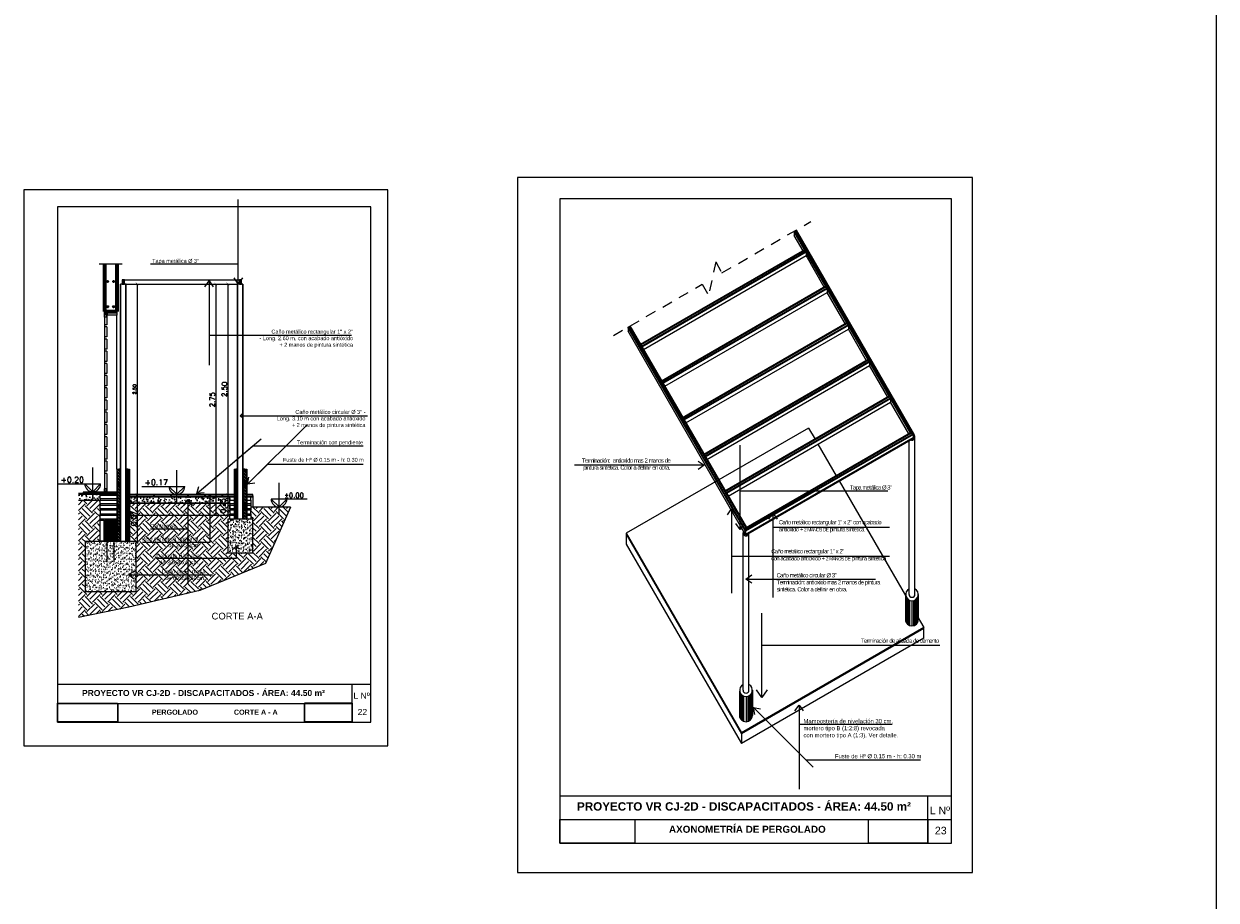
# Model space of a CAD drawing. Header units: millimetres. Extents: x 201 to 840, y 135 to 685.
# Tile 134 of 219: x 441 to 455, y 189 to 199. Entities that reach past the tile are written whole.
import ezdxf

# ---------------------------------------------------------------- set-up
doc = ezdxf.new("R2010")
doc.units = ezdxf.units.MM
doc.linetypes.add('HIDDEN2', pattern=[0.1875, 0.125, -0.0625])
for name, color, linetype, lineweight in [('001', 1, 'Continuous', 5), ('20 01', 1, 'Continuous', 18), ('20 02', 3, 'Continuous', 25), ('20 03', 4, 'Continuous', 35), ('20 Fe', 104, 'Continuous', 35), ('20 MAMPOSTE', 5, 'Continuous', 70), ('LLAMADAS TEXTO', 2, 'Continuous', 13)]:
    doc.layers.add(name, color=color, linetype=linetype, lineweight=lineweight)
for name, color, linetype in [('01', 1, 'Continuous'), ('01_ABERTURAS', 3, 'Continuous'), ('02', 2, 'Continuous'), ('03', 3, 'Continuous'), ('04', 4, 'Continuous'), ('COTA DETALLE', 1, 'Continuous'), ('HACHT CONTRAPISO', 2, 'Continuous'), ('HACHT H°A°', 1, 'Continuous'), ('HACHT TIERRA', 252, 'Continuous'), ('H°A°', 5, 'Continuous'), ('LAMINA', 6, 'Continuous'), ('LLAMADAS', 1, 'Continuous'), ('muro', 6, 'Continuous'), ('NIVELES', 1, 'Continuous'), ('TEXT', 4, 'Continuous'), ('TEXTO LAMINA', 2, 'Continuous')]:
    doc.layers.add(name, color=color, linetype=linetype)
doc.styles.add('ARIAL', font='arial.ttf', dxfattribs={"height": 0.06})
doc.styles.add('ROMANS', font='romans.shx')
doc.styles.get("Standard").update_dxf_attribs({"font": 'arial.ttf'})
doc.dimstyles.new('05', dxfattribs={"dimscale": 0, "dimtxt": 0.09, "dimasz": 0.05, "dimexe": 0, "dimexo": 0, "dimgap": 0, "dimtad": 0, "dimzin": 0, "dimdsep": 46, "dimtxsty": 'Standard', "dimblk": 'OPEN90', "dimcen": 0.25, "dimclrd": 1, "dimclre": 1, "dimclrt": 3, "dimadec": 0, "dimazin": 0, "dimtfac": 1, "dimtofl": 0, "dimtmove": 2, "dimatfit": 3, "dimldrblk": 'BOXFILLED', "dimfxl": 1, "dimtolj": 1, "dimtzin": 0, "dimarcsym": 0})
doc.dimstyles.new('COTAS5', dxfattribs={"dimscale": 0, "dimtxt": 0.05, "dimasz": 0.03, "dimexe": 0.18, "dimexo": 0.06, "dimgap": 0.01, "dimtad": 1, "dimzin": 1, "dimdsep": 46, "dimtxsty": 'ROMANS', "dimblk1": 'ARCHTICK', "dimblk2": 'ARCHTICK', "dimsah": 1, "dimcen": 0.2, "dimse1": 1, "dimse2": 1, "dimclrd": 1, "dimclre": 1, "dimclrt": 2, "dimazin": 0, "dimtfac": 3, "dimtmove": 2, "dimatfit": 3, "dimldrblk": 'ARCHTICK', "dimfxl": 1, "dimtolj": 1, "dimtzin": 0, "dimarcsym": 0})
picture_1 = doc.add_image_def('image1.jpg', size_in_pixel=(635, 198))
picture_2 = doc.add_image_def('image2.png', size_in_pixel=(322, 127))
picture_3 = doc.add_image_def('image3.jpg', size_in_pixel=(635, 198))
picture_4 = doc.add_image_def('image4.png', size_in_pixel=(322, 127))

# ---------------------------------------------------------------- blocks, each defined once
blk = doc.blocks.new('_OPEN90')
at = {"color": 0, "linetype": 'ByBlock'}
for p, q in [((0, 0), (-1, 0)), ((-0.5, 0.5), (0, 0)), ((0, 0), (-0.5, -0.5))]:
    blk.add_line(p, q, dxfattribs=at)
blk = doc.blocks.new('_ARCHTICK')
at = {"color": 0, "linetype": 'ByBlock', "const_width": 0.15}
blk.add_lwpolyline([(-0.5, -0.5), (0.5, 0.5)], dxfattribs=at)
blk = doc.blocks.new('*D601')
at = {"layer": 'COTA DETALLE', "color": 1, "lineweight": -2}
blk.add_line((443.159, 196.011), (443.159, 193.511), dxfattribs=at)
at = {"layer": 'DEFPOINTS', "color": 0}
for p in [(443.273, 196.011), (443.159, 193.511), (443.233, 193.511)]:
    blk.add_point(p, dxfattribs=at)
at = {"layer": 'COTA DETALLE', "color": 1, "lineweight": -2, "xscale": 0.03, "yscale": 0.03, "zscale": 0.03}
for p, rotation in [((443.159, 196.011), 90), ((443.159, 193.511), 270)]:
    blk.add_blockref('_ARCHTICK', p, dxfattribs=dict(at, rotation=rotation))
at = {"layer": 'COTA DETALLE', "color": 2, "insert": (443.119, 194.761), "char_height": 0.06, "attachment_point": 5, "rotation": 90, "style": 'ROMANS'}
blk.add_mtext('\\A1;2.50', dxfattribs=at)
blk = doc.blocks.new('*D656')
at = {"layer": 'COTA DETALLE', "color": 1, "lineweight": -2}
blk.add_line((443.159, 193.511), (443.159, 193.264), dxfattribs=at)
at = {"layer": 'DEFPOINTS', "color": 0}
for p in [(443.233, 193.511), (443.159, 193.264), (443.233, 193.264)]:
    blk.add_point(p, dxfattribs=at)
at = {"layer": 'COTA DETALLE', "color": 1, "lineweight": -2, "xscale": 0.03, "yscale": 0.03, "zscale": 0.03}
for p, rotation in [((443.159, 193.511), 90), ((443.159, 193.264), 270)]:
    blk.add_blockref('_ARCHTICK', p, dxfattribs=dict(at, rotation=rotation))
at = {"layer": 'COTA DETALLE', "color": 2, "insert": (443.102, 193.378), "char_height": 0.06, "attachment_point": 5, "rotation": 90, "style": 'ROMANS'}
blk.add_mtext('\\A1;0.25', dxfattribs=at)
blk = doc.blocks.new('*D602')
at = {"layer": 'COTA DETALLE', "color": 1, "lineweight": -2}
blk.add_line((442.082, 196.011), (442.082, 193.511), dxfattribs=at)
at = {"layer": 'DEFPOINTS', "color": 0}
for p in [(441.977, 196.011), (442.017, 193.511), (442.082, 193.511)]:
    blk.add_point(p, dxfattribs=at)
at = {"layer": 'COTA DETALLE', "color": 1, "lineweight": -2, "xscale": 0.03, "yscale": 0.03, "zscale": 0.03}
for p, rotation in [((442.082, 196.011), 90), ((442.082, 193.511), 270)]:
    blk.add_blockref('_ARCHTICK', p, dxfattribs=dict(at, rotation=rotation))
at = {"layer": 'COTA DETALLE', "color": 2, "insert": (442.052, 194.761), "char_height": 0.04, "attachment_point": 5, "rotation": 90, "style": 'ROMANS'}
blk.add_mtext('\\A1;2.50', dxfattribs=at)
blk = doc.blocks.new('*D603')
at = {"layer": 'COTA DETALLE', "color": 1, "lineweight": -2}
blk.add_line((442.082, 193.511), (442.082, 192.944), dxfattribs=at)
at = {"layer": 'DEFPOINTS', "color": 0}
for p in [(442.017, 193.511), (442.017, 192.944), (442.082, 192.944)]:
    blk.add_point(p, dxfattribs=at)
at = {"layer": 'COTA DETALLE', "color": 1, "lineweight": -2, "xscale": 0.03, "yscale": 0.03, "zscale": 0.03}
for p, rotation in [((442.082, 193.511), 90), ((442.082, 192.944), 270)]:
    blk.add_blockref('_ARCHTICK', p, dxfattribs=dict(at, rotation=rotation))
at = {"layer": 'COTA DETALLE', "color": 2, "insert": (442.042, 193.228), "char_height": 0.06, "attachment_point": 5, "rotation": 90, "style": 'ROMANS'}
blk.add_mtext('\\A1;0.57', dxfattribs=at)
blk = doc.blocks.new('*D604')
at = {"layer": 'COTA DETALLE', "color": 1, "lineweight": -2}
blk.add_line((443.015, 196.011), (443.015, 193.264), dxfattribs=at)
at = {"layer": 'DEFPOINTS', "color": 0}
for p in [(443.273, 196.011), (443.015, 193.264), (443.159, 193.264)]:
    blk.add_point(p, dxfattribs=at)
at = {"layer": 'COTA DETALLE', "color": 1, "lineweight": -2, "xscale": 0.03, "yscale": 0.03, "zscale": 0.03}
for p, rotation in [((443.015, 196.011), 90), ((443.015, 193.264), 270)]:
    blk.add_blockref('_ARCHTICK', p, dxfattribs=dict(at, rotation=rotation))
at = {"layer": 'COTA DETALLE', "color": 2, "insert": (442.975, 194.638), "char_height": 0.06, "attachment_point": 5, "rotation": 90, "style": 'ROMANS'}
blk.add_mtext('\\A1;2.75', dxfattribs=at)

msp = doc.modelspace()

# ---------------------------------------------------------------- hatches: boundary and pattern name
at = {"layer": '02'}
h = msp.add_hatch(dxfattribs=at)
h.set_pattern_fill('AR-SAND', color=256, scale=0.025)
h.set_pattern_definition([(142.5, (-2957.226036, 2581.321016), (0.00157483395, 0.04817059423), [0, -0.038, 0, -0.0425, 0, -0.040625]), (172.5, (-2957.226036, 2581.321016), (-0.0442444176, 0.0705536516), [0, -0.0205, 0, -0.03425, 0, -0.013125]), (212.5, (-2957.195286, 2581.321016), (-0.07785354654, 0.00014147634), [0, -0.0125, 0, -0.045, 0, -0.05875]), (222.5, (-2957.195286, 2581.321016), (-0.0751531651, 0.0219418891), [0, -0.00625, 0, -0.0295, 0, -0.03375])])
h.paths.add_polyline_path([(443.158, 193.221), (443.458, 193.221), (443.458, 192.821), (443.158, 192.821)])
h = msp.add_hatch(dxfattribs=at)
h.set_pattern_fill('AR-SAND', color=256, scale=0.025)
h.set_pattern_definition([(142.5, (-2998.421773, 2789.826384), (0.00157483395, 0.04817059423), [0, -0.038, 0, -0.0425, 0, -0.040625]), (172.5, (-2998.421773, 2789.826384), (-0.0442444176, 0.0705536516), [0, -0.0205, 0, -0.03425, 0, -0.013125]), (212.5, (-2998.391023, 2789.826384), (-0.07785354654, 0.00014147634), [0, -0.0125, 0, -0.045, 0, -0.05875]), (222.5, (-2998.391023, 2789.826384), (-0.0751531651, 0.0219418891), [0, -0.00625, 0, -0.0295, 0, -0.03375])])
h.paths.add_polyline_path([(441.468, 192.956), (441.723, 192.956), (441.724, 192.952), (441.724, 192.931), (441.724, 192.91), (441.724, 192.89), (441.724, 192.87), (441.723, 192.847), (441.723, 192.817), (441.723, 192.787), (441.723, 192.767), (441.723, 192.747), (441.723, 192.735), (441.728, 192.714), (441.715, 192.714), (441.703, 192.714), (441.689, 192.714), (441.673, 192.714), (441.646, 192.714), (441.637, 192.715), (441.632, 192.716), (441.622, 192.716), (441.622, 192.712), (441.623, 192.707), (441.63, 192.706), (441.635, 192.705), (441.655, 192.706), (441.685, 192.704), (441.698, 192.705), (441.705, 192.705), (441.719, 192.705), (441.733, 192.701), (441.734, 192.718), (441.731, 192.746), (441.732, 192.772), (441.733, 192.788), (441.733, 192.81), (441.733, 192.831), (441.733, 192.853), (441.732, 192.9), (441.732, 192.928), (441.732, 192.943), (441.734, 192.956), (441.804, 192.956), (441.804, 192.954), (441.803, 192.932), (441.803, 192.919), (441.804, 192.906), (441.804, 192.887), (441.804, 192.877), (441.805, 192.855), (441.805, 192.835), (441.805, 192.806), (441.805, 192.775), (441.805, 192.754), (441.804, 192.725), (441.804, 192.713), (441.804, 192.708), (441.806, 192.706), (441.811, 192.705), (441.822, 192.705), (441.84, 192.705), (441.86, 192.705), (441.878, 192.704), (441.897, 192.704), (441.903, 192.704), (441.914, 192.708), (441.917, 192.711), (441.912, 192.713), (441.894, 192.713), (441.875, 192.713), (441.864, 192.714), (441.851, 192.714), (441.839, 192.714), (441.829, 192.714), (441.819, 192.714), (441.814, 192.716), (441.814, 192.718), (441.813, 192.746), (441.813, 192.769), (441.813, 192.82), (441.813, 192.858), (441.813, 192.895), (441.813, 192.936), (441.814, 192.956), (441.843, 192.956), (442.068, 192.956), (442.068, 192.356), (441.468, 192.356)])
at = {"layer": 'HACHT CONTRAPISO', "ltscale": 0.01}
h = msp.add_hatch(dxfattribs=at)
h.set_pattern_fill('AR-CONC', color=256, scale=0.015)
h.set_pattern_definition([(130, (-3109.5801, 2580.48001), (-0.1075890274, -0.0094128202), [0.01125, -0.12375]), (185, (-3109.5801, 2580.48001), (0.0208127, 0.11282882), [0.009, -0.099]), (79.5485555, (-3109.58907, 2580.47923), (-0.086776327, 0.1034159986), [0.0095610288, -0.1051713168]), (133.8158, (-3109.5801, 2580.51001), (-0.1600861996, -0.024827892), [0.016875, -0.185625]), (83.3643645, (-3109.59344, 2580.50794), (-0.140199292, 0.14611779), [0.014341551, -0.157757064]), (188.815836, (-3109.5801, 2580.51001), (-0.140199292, 0.14611779), [0.0135, -0.1485]), (159, (-3109.5951, 2580.50251), (-0.0895360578, -0.0603928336), [0.01125, -0.12375]), (214, (-3109.5951, 2580.50251), (-0.0364972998, 0.1087725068), [0.009, -0.099]), (108.5485553, (-3109.60256, 2580.49748), (-0.1260333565, 0.048379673), [0.0095610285, -0.1051713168]), (142.5, (-3109.5801, 2580.48001), (-0.0018239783, 0.04993407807), [0, -0.0978, 0, -0.1005, 0, -0.099375]), (172.5, (-3109.5801, 2580.48001), (-0.0394604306, 0.0591617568), [0, -0.0573, 0, -0.09555, 0, -0.037875]), (212.5, (-3109.54665, 2580.48001), (-0.08007336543, -0.00338323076), [0, -0.0375, 0, -0.117, 0, -0.15525]), (222.5, (-3109.53165, 2580.48001), (-0.0874779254, 0.0150157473), [0, -0.04875, 0, -0.0777, 0, -0.11025])])
h.paths.add_polyline_path([(441.385, 193.511), (441.643, 193.511), (441.643, 193.441), (441.385, 193.441)])
at = {"layer": 'HACHT CONTRAPISO'}
h = msp.add_hatch(dxfattribs=at)
h.set_pattern_fill('AR-CONC', color=256, scale=0.0005, style=0)
h.set_pattern_definition([(50, (6.812036, -138.129645), (0.091092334, -0.007969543), [0.009525, -0.104775]), (355, (6.81204, -138.129645), (-0.017621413, 0.095528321), [0.00762, -0.08382]), (100.451, (6.81963, -138.13031), (0.073471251, 0.087558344), [0.008095, -0.089045]), (46.1842, (6.81204, -138.10424), (0.13553952, -0.021021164), [0.0142875, -0.1571625]), (96.6356, (6.82333, -138.106), (0.118702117, 0.123712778), [0.0121425, -0.1335675]), (351.184, (6.81204, -138.10424), (0.118702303, 0.12371256), [0.01143, -0.12573]), (21, (6.824736, -138.110595), (0.07580744, -0.051132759), [0.009525, -0.104775]), (326, (6.82474, -138.110595), (0.030901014, 0.092093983), [0.00762, -0.08382]), (71.4514, (6.83105, -138.11486), (0.106708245, 0.040961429), [0.008095, -0.089045]), (37.5, (6.812036, -138.129645), (0.0015443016, 0.0422775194), [0, -0.082804, 0, -0.08509, 0, -0.0841375]), (7.5, (6.812036, -138.129645), (0.0334098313, 0.0500902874), [0, -0.048514, 0, -0.080899, 0, -0.0320675]), (327.5, (6.783715, -138.129645), (0.0677952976, -0.002864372), [0, -0.03175, 0, -0.09906, 0, -0.131445]), (317.5, (6.771015, -138.129645), (0.074064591, 0.0127132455), [0, -0.041275, 0, -0.065786, 0, -0.093345])])
h.paths.add_polyline_path([(442.946, 193.411), (442.946, 193.441), (442.946, 193.481), (441.993, 193.481), (441.993, 193.411)])
h.paths.add_polyline_path([(443.183, 193.411), (443.183, 193.446), (443.183, 193.481), (442.946, 193.481), (442.946, 193.441), (442.946, 193.411)])
h.paths.add_polyline_path([(443.113, 193.313), (443.113, 193.442), (443.03, 193.442), (443.03, 193.313)], flags=9)
at = {"layer": 'HACHT H°A°'}
h = msp.add_hatch(dxfattribs=at)
h.set_pattern_fill('ANSI31', color=256, scale=0.1, style=0)
h.set_pattern_definition([(135, (-2998.421773, 2789.826384), (0.008838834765, 0.008838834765), [])])
h.paths.add_polyline_path([(441.843, 193.811), (441.883, 193.811), (441.883, 192.956), (441.843, 192.956), (441.843, 193.206)])
h.paths.add_polyline_path([(441.953, 193.811), (441.993, 193.811), (441.993, 192.956), (441.953, 192.956)])
h = msp.add_hatch(dxfattribs=at)
h.set_pattern_fill('ANSI31', color=256, scale=0.1, style=0)
h.set_pattern_definition([(135, (-2999.606773, 2789.826384), (0.008838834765, 0.008838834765), [])])
h.paths.add_polyline_path([(443.233, 193.811), (443.273, 193.811), (443.273, 193.221), (443.233, 193.221)])
h.paths.add_polyline_path([(443.343, 193.811), (443.383, 193.811), (443.383, 193.221), (443.343, 193.221)])
h = msp.add_hatch(dxfattribs=at)
h.set_pattern_fill('ANSI31', color=256, scale=0.003, style=0)
h.set_pattern_definition([(135, (707.671326, -87.2400105), (0.0067351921, 0.0067351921), [])])
edge = h.paths.add_edge_path()
edge.add_line((441.71, 193.206), (441.714, 193.206))
edge.add_arc((441.712, 193.21), 0.004, 240.6067, 299.3933, ccw=False)
edge = h.paths.add_edge_path()
edge.add_line((441.822, 193.206), (441.826, 193.206))
edge.add_arc((441.824, 193.21), 0.004, 240.6067, 299.3933, ccw=False)
h.paths.add_polyline_path([(441.843, 192.956), (441.693, 192.956), (441.693, 193.206), (441.843, 193.206)])
h.paths.add_polyline_path([(441.835, 192.956), (441.701, 192.956), (441.701, 193.206), (441.835, 193.206)])
h.paths.add_polyline_path([(441.829, 192.956), (441.707, 192.956), (441.707, 193.206), (441.805, 193.206), (441.803, 193.204), (441.807, 193.199), (441.814, 193.206), (441.828, 193.206), (441.814, 193.192), (441.818, 193.188), (441.829, 193.199)])
edge = h.paths.add_edge_path()
edge.add_line((441.718, 192.956), (441.708, 192.956))
edge.add_arc((441.713, 192.954), 0.005, 385.018, 514.982, ccw=False)
edge = h.paths.add_edge_path()
edge.add_line((441.828, 192.956), (441.819, 192.956))
edge.add_arc((441.823, 192.954), 0.005, 385.018, 514.982, ccw=False)
at = {"layer": 'HACHT TIERRA'}
h = msp.add_hatch(dxfattribs=at)
h.set_pattern_fill('EARTH', color=256, scale=0.02, angle=45, style=0)
h.set_pattern_definition([(45, (442.99076, 193.3115), (1e-17, 0.179605), [0.127, -0.127]), (45, (442.95708, 193.34518), (1e-17, 0.179605), [0.127, -0.127]), (45, (442.9234, 193.37886), (1e-17, 0.179605), [0.127, -0.127]), (135, (442.9234, 193.40131), (-0.179605, 1e-17), [0.127, -0.127]), (135, (442.95708, 193.43498), (-0.179605, 1e-17), [0.127, -0.127]), (135, (442.99076, 193.46866), (-0.179605, 1e-17), [0.127, -0.127])])
h.paths.add_polyline_path([(443.183, 193.411), (442.946, 193.411), (442.946, 193.264), (443.183, 193.264)], flags=17)
h.paths.add_polyline_path([(442.946, 193.411), (441.993, 193.411), (441.993, 193.264), (442.946, 193.264)], flags=17)
h.paths.add_polyline_path([(443.904, 193.361), (443.433, 193.361), (443.433, 193.341), (443.433, 193.326), (443.433, 193.281), (443.433, 193.266), (443.433, 193.221), (443.458, 193.221), (443.458, 192.821), (443.158, 192.821), (443.158, 193.221), (443.183, 193.221), (443.183, 193.264), (441.993, 193.264), (441.993, 192.956), (442.068, 192.956), (442.068, 192.356), (441.468, 192.356), (441.468, 192.956), (441.643, 192.956), (441.643, 193.206), (441.643, 193.221), (441.643, 193.266), (441.643, 193.281), (441.643, 193.326), (441.643, 193.341), (441.643, 193.386), (441.643, 193.401), (441.643, 193.441), (441.385, 193.441), (441.385, 192.052), (441.983, 192.174), (442.828, 192.372), (443.605, 192.693)])
h.paths.add_polyline_path([(442.066, 193.172), (442.066, 193.284), (441.994, 193.284), (441.994, 193.172)], flags=24)
h.paths.add_polyline_path([(442.299, 192.641), (442.937, 192.641), (442.937, 192.846), (442.299, 192.846)], flags=24)
h.paths.add_polyline_path([(442.276, 192.456), (442.914, 192.456), (442.914, 192.661), (442.276, 192.661)], flags=24)
h.paths.add_polyline_path([(442.222, 193.102), (442.621, 193.102), (442.621, 193.215), (442.222, 193.215)], flags=24)
h.paths.add_polyline_path([(442.128, 192.846), (442.946, 192.846), (442.946, 193.051), (442.128, 193.051)], flags=24)
h.paths.add_polyline_path([(442.093, 193.164), (442.093, 193.292), (442.01, 193.292), (442.01, 193.164)], flags=24)
h.paths.add_polyline_path([(443.113, 193.313), (443.113, 193.442), (443.03, 193.442), (443.03, 193.313)], flags=9)

# ---------------------------------------------------------------- linework, layer by layer
at = {"layer": '001'}
for p, q in [((449.885, 196.639), (449.906, 196.652)), ((447.912, 195.5), (447.933, 195.512)), ((447.912, 195.5), (447.912, 195.45)), ((451.303, 194.184), (451.302, 194.184))]:
    msp.add_line(p, q, dxfattribs=at)
at = {"layer": '001', "ltscale": 0.0036}
for p, q in [((441.953, 196.011), (443.273, 196.011)), ((449.307, 193.083), (449.316, 193.117))]:
    msp.add_line(p, q, dxfattribs=at)
at = {"layer": '001'}
msp.add_lwpolyline([(444.068, 190.812), (444.634, 190.812), (444.634, 191.035), (444.068, 191.035)], close=True, dxfattribs=at)
at = {"layer": '01'}
for p, q in [((441.906, 196.246), (441.63, 196.246)), ((441.643, 193.461), (441.643, 193.446)), ((441.643, 193.401), (441.643, 193.386)), ((443.233, 193.481), (441.993, 193.481)), ((443.458, 193.481), (443.383, 193.481)), ((441.643, 193.341), (441.643, 193.326)), ((441.643, 193.266), (441.643, 193.281)), ((443.904, 193.361), (443.605, 192.693)), ((441.643, 193.221), (441.643, 193.206)), ((443.605, 192.693), (442.828, 192.372)), ((442.828, 192.372), (441.983, 192.174)), ((441.983, 192.174), (441.385, 192.052))]:
    msp.add_line(p, q, dxfattribs=at)
at = {"layer": '01', "ltscale": 0.0036}
for p, q in [((441.953, 196.011), (441.883, 196.011)), ((441.931, 196.061), (443.321, 196.061)), ((441.953, 196.011), (441.953, 196.011))]:
    msp.add_line(p, q, dxfattribs=at)
at = {"layer": '01', "ltscale": 0.01}
for p, q in [((441.843, 193.524), (441.385, 193.524)), ((441.843, 193.528), (441.843, 193.511)), ((441.843, 193.511), (441.385, 193.511)), ((443.233, 193.494), (441.993, 193.494)), ((443.183, 193.446), (443.183, 193.481)), ((443.183, 193.401), (443.183, 193.386)), ((443.458, 193.494), (443.383, 193.494)), ((443.458, 193.494), (443.383, 193.494)), ((443.458, 193.481), (443.383, 193.481)), ((443.433, 193.446), (443.433, 193.481)), ((443.433, 193.401), (443.433, 193.386)), ((443.183, 193.341), (443.183, 193.326)), ((443.183, 193.281), (443.183, 193.266)), ((443.433, 193.341), (443.433, 193.326)), ((443.433, 193.281), (443.433, 193.266))]:
    msp.add_line(p, q, dxfattribs=at)
at = {"layer": '01_ABERTURAS', "color": 1}
for p, q in [((447.89, 193.051), (447.89, 192.924)), ((451.208, 192.013), (451.208, 192.313)), ((451.209, 192.008), (451.209, 192.308)), ((451.21, 192.003), (451.21, 192.303)), ((451.212, 191.999), (451.212, 192.299)), ((451.214, 191.995), (451.214, 192.295)), ((451.216, 191.99), (451.216, 192.29)), ((451.22, 191.984), (451.22, 192.284)), ((451.225, 191.978), (451.225, 192.278)), ((451.231, 191.971), (451.231, 192.271)), ((451.242, 191.962), (451.242, 192.262)), ((451.258, 191.955), (451.258, 192.255)), ((451.282, 192.251), (451.282, 191.951)), ((451.306, 191.955), (451.306, 192.255)), ((451.322, 191.962), (451.322, 192.262)), ((451.333, 191.971), (451.333, 192.271)), ((451.339, 191.978), (451.339, 192.278)), ((451.344, 191.984), (451.344, 192.284)), ((451.348, 191.99), (451.348, 192.29)), ((451.35, 191.995), (451.35, 192.295)), ((451.352, 191.999), (451.352, 192.299)), ((451.354, 192.003), (451.354, 192.303)), ((451.355, 192.008), (451.355, 192.308)), ((451.356, 192.013), (451.356, 192.313)), ((449.35, 192.123), (449.347, 192.121)), ((449.238, 190.876), (449.238, 191.176)), ((449.239, 190.87), (449.239, 191.17)), ((449.24, 190.866), (449.24, 191.166)), ((449.242, 190.862), (449.242, 191.162)), ((449.244, 190.857), (449.244, 191.157)), ((449.246, 190.852), (449.246, 191.152)), ((449.25, 190.846), (449.25, 191.146)), ((449.254, 190.84), (449.254, 191.14)), ((449.261, 190.833), (449.261, 191.133)), ((449.272, 190.825), (449.272, 191.125)), ((449.287, 190.817), (449.287, 191.117)), ((449.312, 191.113), (449.312, 190.813)), ((449.336, 190.817), (449.336, 191.117)), ((449.352, 190.825), (449.352, 191.125)), ((449.363, 190.833), (449.363, 191.133)), ((449.369, 190.84), (449.369, 191.14)), ((449.374, 190.846), (449.374, 191.146)), ((449.378, 190.852), (449.378, 191.152)), ((449.38, 190.857), (449.38, 191.157)), ((449.382, 190.862), (449.382, 191.162)), ((449.383, 190.866), (449.383, 191.166)), ((449.385, 190.87), (449.385, 191.17)), ((449.386, 190.876), (449.386, 191.176))]:
    msp.add_line(p, q, dxfattribs=at)
at = {"layer": '02', "color": 1}
msp.add_line((441.843, 193.811), (441.843, 195.641), dxfattribs=at)
at = {"layer": '02', "ltscale": 0.0036}
for p, q in [((451.247, 192.326), (451.247, 194.152)), ((451.317, 192.326), (451.317, 194.193)), ((449.277, 191.188), (449.277, 193.055)), ((449.347, 191.188), (449.347, 193.055))]:
    msp.add_line(p, q, dxfattribs=at)
at = {"layer": '02', "ltscale": 0.01}
msp.add_line((443.458, 193.498), (443.458, 193.361), dxfattribs=at)
for points in [[(441.928, 196.059), (441.908, 196.059), (441.908, 196.014), (441.928, 196.014)], [(443.318, 196.059), (443.298, 196.059), (443.298, 196.014), (443.318, 196.014)], [(441.641, 193.541), (441.442, 193.541), (441.442, 193.528), (441.641, 193.528)], [(441.843, 193.541), (441.645, 193.541), (441.645, 193.528), (441.843, 193.528)], [(442.28, 193.511), (442.081, 193.511), (442.081, 193.498), (442.28, 193.498)], [(442.483, 193.511), (442.284, 193.511), (442.284, 193.498), (442.483, 193.498)], [(442.685, 193.511), (442.487, 193.511), (442.487, 193.498), (442.685, 193.498)], [(442.888, 193.511), (442.69, 193.511), (442.69, 193.498), (442.888, 193.498)], [(443.091, 193.511), (442.892, 193.511), (442.892, 193.498), (443.091, 193.498)], [(441.643, 192.956), (441.643, 193.206), (441.688, 193.206), (441.688, 192.956)]]:
    msp.add_lwpolyline(points, close=True, dxfattribs=at)
for points in [[(441.843, 193.461), (441.643, 193.461), (441.643, 193.506), (441.843, 193.506)], [(441.843, 193.401), (441.643, 193.401), (441.643, 193.446), (441.843, 193.446)], [(441.843, 193.341), (441.643, 193.341), (441.643, 193.386), (441.843, 193.386)], [(441.993, 193.498), (442.077, 193.498), (442.077, 193.511), (441.993, 193.511)], [(443.233, 193.511), (443.095, 193.511), (443.095, 193.498), (443.233, 193.498)], [(443.233, 193.401), (443.183, 193.401), (443.183, 193.446), (443.233, 193.446)], [(443.233, 193.341), (443.183, 193.341), (443.183, 193.386), (443.233, 193.386)], [(443.383, 193.498), (443.458, 193.498), (443.458, 193.511), (443.383, 193.511)], [(443.383, 193.446), (443.433, 193.446), (443.433, 193.401), (443.383, 193.401)], [(443.383, 193.386), (443.433, 193.386), (443.433, 193.341), (443.383, 193.341)], [(441.843, 193.326), (441.643, 193.326), (441.643, 193.281), (441.843, 193.281)], [(441.843, 193.221), (441.643, 193.221), (441.643, 193.266), (441.843, 193.266)], [(443.233, 193.326), (443.183, 193.326), (443.183, 193.281), (443.233, 193.281)], [(443.233, 193.221), (443.183, 193.221), (443.183, 193.266), (443.233, 193.266)], [(443.383, 193.281), (443.433, 193.281), (443.433, 193.326), (443.383, 193.326)], [(443.383, 193.266), (443.433, 193.266), (443.433, 193.221), (443.383, 193.221)]]:
    msp.add_lwpolyline(points, dxfattribs=at)
at = {"layer": '02'}
for points in [[(441.803, 193.179), (441.816, 193.192, -0.668179), (441.835, 193.185), (441.835, 192.978, -0.414214), (441.824, 192.967), (441.712, 192.967, -0.414214), (441.701, 192.978), (441.701, 193.185, -0.414214), (441.712, 193.196), (441.824, 193.196)], [(441.803, 193.179), (441.807, 193.174), (441.821, 193.188, -0.668179), (441.829, 193.185), (441.829, 192.978, -0.414214), (441.824, 192.973), (441.712, 192.973, -0.414214), (441.707, 192.978), (441.707, 193.185, -0.414214), (441.712, 193.19), (441.814, 193.19)]]:
    msp.add_lwpolyline(points, format="xyb", dxfattribs=at)
msp.add_lwpolyline([(441.829, 193.174), (441.818, 193.163), (441.814, 193.167), (441.829, 193.183)], dxfattribs=at)
at = {"layer": '02', "ltscale": 0.0036}
for centre, start in [((449.312, 193.055), 146.0797), ((451.282, 192.326), 180), ((449.312, 191.188), 180)]:
    msp.add_arc(centre, 0.035, start, 0, dxfattribs=at)
at = {"layer": '03', "ltscale": 0.0036}
for p, q in [((441.883, 192.956), (441.883, 196.011)), ((441.953, 196.011), (441.883, 196.011)), ((441.888, 192.956), (441.888, 196.011)), ((441.948, 192.956), (441.948, 196.011)), ((441.953, 192.956), (441.953, 196.011)), ((443.338, 196.011), (443.268, 196.011)), ((443.273, 193.221), (443.273, 196.011)), ((443.278, 193.221), (443.278, 196.011)), ((443.338, 193.221), (443.338, 196.011)), ((443.343, 193.221), (443.343, 196.011)), ((451.207, 192.326), (451.207, 192.026)), ((451.357, 192.326), (451.357, 192.026)), ((449.237, 191.188), (449.237, 190.888)), ((449.387, 191.188), (449.387, 190.888))]:
    msp.add_line(p, q, dxfattribs=at)
at = {"layer": '03'}
msp.add_line((443.904, 193.361), (443.433, 193.361), dxfattribs=at)
at = {"layer": '03', "ltscale": 0.01}
for points in [[(441.931, 196.061), (441.906, 196.061), (441.906, 196.011), (441.931, 196.011)], [(443.321, 196.061), (443.296, 196.061), (443.296, 196.011), (443.321, 196.011)], [(442.068, 192.356), (441.468, 192.356), (441.468, 192.956), (442.068, 192.956)]]:
    msp.add_lwpolyline(points, close=True, dxfattribs=at)
at = {"layer": '03'}
msp.add_lwpolyline([(443.183, 193.264), (441.993, 193.264), (441.993, 193.411), (443.183, 193.411)], close=True, dxfattribs=at)
at = {"layer": '03', "ltscale": 0.6}
msp.add_lwpolyline([(443.158, 192.821), (443.458, 192.821), (443.458, 193.221), (443.158, 193.221)], close=True, dxfattribs=at)
at = {"layer": '03', "ltscale": 0.01}
for centre, radius in [((441.712, 193.185), 0.004), ((441.824, 193.185), 0.004), ((441.713, 192.979), 0.005), ((441.823, 192.979), 0.005)]:
    msp.add_circle(centre, radius, dxfattribs=at)
at = {"layer": '03', "ltscale": 0.0036}
for centre, start, end in [((451.282, 192.326), 117.8181, 62.1819), ((451.282, 192.026), 180, 0), ((449.312, 191.188), 117.8181, 62.1819), ((449.312, 190.888), 180, 0)]:
    msp.add_arc(centre, 0.075, start, end, dxfattribs=at)
at = {"layer": '04'}
for p, q in [((441.643, 193.441), (441.385, 193.441)), ((443.183, 193.411), (441.993, 193.411))]:
    msp.add_line(p, q, dxfattribs=at)
at = {"layer": '04', "ltscale": 0.01}
for p, q in [((441.728, 193.086), (441.713, 193.086)), ((441.728, 192.71), (441.728, 193.086)), ((441.809, 192.71), (441.809, 193.086)), ((441.809, 193.086), (441.823, 193.086))]:
    msp.add_line(p, q, dxfattribs=at)
msp.add_lwpolyline([(441.843, 192.956), (441.693, 192.956), (441.693, 193.206), (441.843, 193.206)], close=True, dxfattribs=at)
at = {"layer": '04'}
msp.add_arc((451.282, 194.193), 0.035, 240.1075, 54.86, dxfattribs=at)
at = {"layer": '20 01'}
for p, q in [((449.885, 196.639), (449.885, 196.589)), ((449.99, 196.407), (449.885, 196.589)), ((450.024, 196.398), (450.024, 196.348)), ((448.094, 195.233), (450.024, 196.348)), ((450.241, 195.972), (450.024, 196.348)), ((450.276, 195.962), (450.276, 195.912)), ((448.346, 194.798), (450.276, 195.912)), ((450.493, 195.536), (450.276, 195.912)), ((450.527, 195.527), (450.527, 195.477)), ((449.307, 193.033), (447.912, 195.45)), ((448.597, 194.363), (450.527, 195.477)), ((450.744, 195.101), (450.527, 195.477)), ((450.778, 195.092), (450.778, 195.042)), ((448.848, 193.928), (450.778, 195.042)), ((450.995, 194.666), (450.778, 195.042)), ((451.029, 194.657), (451.029, 194.607)), ((449.099, 193.493), (451.029, 194.607)), ((451.246, 194.231), (451.029, 194.607))]:
    msp.add_line(p, q, dxfattribs=at)
at = {"layer": '20 02', "ltscale": 0.01}
for p, q in [((441.693, 195.618), (441.693, 193.581)), ((441.723, 195.528), (441.693, 195.528)), ((441.723, 195.503), (441.693, 195.503)), ((441.723, 195.618), (441.723, 195.528)), ((441.723, 195.503), (441.723, 195.383)), ((441.723, 195.383), (441.693, 195.383)), ((441.723, 195.358), (441.693, 195.358)), ((441.723, 195.238), (441.693, 195.238)), ((441.723, 195.358), (441.723, 195.238)), ((441.723, 195.213), (441.693, 195.213)), ((441.723, 195.093), (441.693, 195.093)), ((441.723, 195.213), (441.723, 195.093)), ((441.723, 195.068), (441.693, 195.068)), ((441.723, 194.948), (441.693, 194.948)), ((441.723, 195.068), (441.723, 194.948)), ((441.723, 194.923), (441.693, 194.923)), ((441.723, 194.803), (441.693, 194.803)), ((441.723, 194.923), (441.723, 194.803)), ((441.723, 194.778), (441.693, 194.778)), ((441.723, 194.658), (441.693, 194.658)), ((441.723, 194.778), (441.723, 194.658)), ((441.723, 194.633), (441.693, 194.633)), ((441.723, 194.513), (441.693, 194.513)), ((441.723, 194.633), (441.723, 194.513)), ((441.723, 194.488), (441.693, 194.488)), ((441.723, 194.488), (441.723, 194.368)), ((441.723, 194.368), (441.693, 194.368)), ((441.723, 194.343), (441.693, 194.343)), ((441.723, 194.343), (441.723, 194.223)), ((441.723, 194.223), (441.693, 194.223)), ((441.723, 194.198), (441.693, 194.198)), ((441.723, 194.198), (441.723, 194.078)), ((441.723, 194.078), (441.693, 194.078)), ((441.723, 194.053), (441.693, 194.053)), ((441.723, 194.053), (441.723, 193.933)), ((441.723, 193.933), (441.693, 193.933)), ((441.723, 193.908), (441.693, 193.908)), ((441.723, 193.908), (441.723, 193.788)), ((441.723, 193.788), (441.693, 193.788)), ((441.723, 193.763), (441.693, 193.763)), ((441.723, 193.763), (441.723, 193.581))]:
    msp.add_line(p, q, dxfattribs=at)
at = {"layer": '20 02'}
for p, q in [((450.055, 194.301), (447.89, 193.051)), ((450.055, 194.301), (450.132, 194.168)), ((450.166, 194.109), (450.383, 193.733)), ((450.417, 193.673), (451.247, 192.237)), ((447.89, 193.051), (449.257, 190.683)), ((447.89, 193.04), (449.257, 190.672)), ((447.89, 192.924), (449.257, 190.556)), ((451.317, 192.115), (451.422, 191.933)), ((451.422, 191.933), (449.257, 190.683)), ((451.422, 191.922), (449.257, 190.672)), ((451.422, 191.806), (451.422, 191.933)), ((451.422, 191.806), (449.257, 190.556))]:
    msp.add_line(p, q, dxfattribs=at)
at = {"layer": '20 02', "ltscale": 0.0036}
msp.add_line((449.257, 190.683), (449.257, 190.556), dxfattribs=at)
at = {"layer": '20 02', "ltscale": 0.01}
msp.add_lwpolyline([(441.833, 195.681), (441.843, 195.681), (441.843, 195.651), (441.843, 195.641), (441.793, 195.641), (441.734, 195.641), (441.734, 195.651), (441.693, 195.651), (441.693, 195.681), (441.703, 195.681)], dxfattribs=at)
for points in [[(441.693, 195.648), (441.723, 195.648), (441.723, 195.618), (441.693, 195.618)], [(441.721, 195.646), (441.695, 195.646), (441.695, 195.62), (441.721, 195.62)], [(441.693, 193.581), (441.723, 193.581), (441.723, 193.551), (441.693, 193.551)], [(441.721, 193.579), (441.695, 193.579), (441.695, 193.553), (441.721, 193.553)]]:
    msp.add_lwpolyline(points, close=True, dxfattribs=at)
at = {"layer": '20 03'}
for p, q in [((451.268, 194.243), (449.885, 196.639)), ((451.302, 194.234), (449.906, 196.652)), ((448.06, 195.293), (450.012, 196.419)), ((448.073, 195.271), (450.024, 196.398)), ((448.311, 194.857), (450.263, 195.984)), ((448.324, 194.836), (450.276, 195.962)), ((449.316, 193.117), (447.933, 195.512)), ((448.563, 194.422), (450.514, 195.549)), ((448.575, 194.401), (450.527, 195.527)), ((449.307, 193.083), (447.912, 195.5)), ((448.814, 193.987), (450.766, 195.114)), ((448.826, 193.965), (450.778, 195.092)), ((449.065, 193.552), (451.017, 194.679)), ((449.078, 193.53), (451.029, 194.657)), ((449.307, 193.083), (451.302, 194.234)), ((449.316, 193.117), (451.268, 194.243)), ((451.268, 194.243), (451.302, 194.234)), ((449.307, 193.033), (451.302, 194.184))]:
    msp.add_line(p, q, dxfattribs=at)
at = {"layer": '20 03', "ltscale": 0.0036}
for p, q in [((451.302, 194.234), (451.302, 194.184)), ((449.307, 193.033), (449.307, 193.083))]:
    msp.add_line(p, q, dxfattribs=at)
at = {"layer": '20 Fe', "ltscale": 0.01}
for centre in [(441.734, 196.041), (441.803, 196.041), (441.734, 195.741), (441.803, 195.741)]:
    msp.add_circle(centre, 0.00811, dxfattribs=at)
at = {"layer": '20 MAMPOSTE', "ltscale": 0.01}
for p, q in [((441.693, 196.246), (441.693, 195.684)), ((441.843, 196.246), (441.843, 195.684))]:
    msp.add_line(p, q, dxfattribs=at)
at = {"layer": '20 MAMPOSTE'}
msp.add_line((441.693, 195.684), (441.843, 195.684), dxfattribs=at)
at = {"layer": 'H°A°', "ltscale": 0.01}
for p, q in [((441.843, 193.811), (441.883, 193.822)), ((441.843, 193.811), (441.843, 193.206)), ((441.953, 193.822), (441.993, 193.811)), ((441.993, 193.811), (441.993, 192.956)), ((443.233, 193.811), (443.273, 193.822)), ((443.233, 193.811), (443.233, 193.221)), ((443.343, 193.822), (443.383, 193.811)), ((443.383, 193.811), (443.383, 193.221))]:
    msp.add_line(p, q, dxfattribs=at)
at = {"layer": 'LAMINA', "color": 2, "ltscale": 0.01}
for p, q in [((444.857, 191.255), (441.137, 191.255)), ((444.634, 190.809), (444.634, 191.255)), ((451.75, 189.931), (447.1, 189.931)), ((451.47, 189.374), (451.47, 189.931))]:
    msp.add_line(p, q, dxfattribs=at)
at = {"layer": 'LAMINA', "color": 7}
for points in [[(452, 189.024), (452, 197.274), (446.6, 197.274), (446.6, 189.024)], [(445.057, 190.529), (445.057, 197.129), (440.737, 197.129), (440.737, 190.529)]]:
    msp.add_lwpolyline(points, close=True, dxfattribs=at)
at = {"layer": 'LAMINA'}
for points in [[(444.857, 190.809), (444.857, 196.929), (441.137, 196.929), (441.137, 190.809)], [(451.75, 189.374), (451.75, 197.024), (447.1, 197.024), (447.1, 189.374)]]:
    msp.add_lwpolyline(points, close=True, dxfattribs=at)
at = {"layer": 'LAMINA', "color": 1, "ltscale": 0.01}
for points in [[(441.137, 191.032), (444.634, 191.032)], [(447.1, 189.653), (451.75, 189.653)]]:
    msp.add_lwpolyline(points, dxfattribs=at)
at = {"layer": 'LLAMADAS', "linetype": 'HIDDEN2'}
for p, q in [((449.026, 196.144), (450.08, 196.752)), ((448.952, 196.273), (448.866, 195.879)), ((448.952, 196.273), (449.026, 196.144)), ((447.738, 195.4), (448.792, 196.008)), ((448.792, 196.008), (448.866, 195.879))]:
    msp.add_line(p, q, dxfattribs=at)
at = {"layer": 'LLAMADAS'}
for points in [[(443.377, 194.448), (444.818, 194.448)], [(442.946, 193.441), (442.946, 192.943), (442.145, 192.943)], [(443.26, 192.828), (443.26, 192.751), (442.306, 192.751)]]:
    msp.add_lwpolyline(points, dxfattribs=at)
at = {"layer": 'muro', "ltscale": 0.01}
msp.add_line((441.843, 193.511), (441.843, 193.341), dxfattribs=at)
at = {"layer": 'NIVELES', "color": 1}
for p, q in [((441.555, 193.446), (441.555, 193.831)), ((442.553, 193.416), (442.553, 193.801)), ((443.767, 193.265), (443.767, 193.65))]:
    msp.add_line(p, q, dxfattribs=at)
at = {"layer": 'NIVELES', "color": 3}
for points in [[(441.142, 193.638), (441.649, 193.638), (441.555, 193.544), (441.461, 193.638)], [(442.14, 193.608), (442.647, 193.608), (442.553, 193.514), (442.459, 193.608)], [(444.103, 193.458), (443.673, 193.458), (443.767, 193.364), (443.861, 193.458)]]:
    msp.add_lwpolyline(points, dxfattribs=at)
at = {"layer": 'NIVELES', "color": 1}
for centre in [(441.555, 193.638), (442.553, 193.608), (443.767, 193.458)]:
    msp.add_arc(centre, 0.0941, 180, 0, dxfattribs=at)
at = {"layer": 'TEXT', "color": 1, "ltscale": 0.01}
msp.add_line((454.894, 237.766), (454.894, 135.419), dxfattribs=at)

# ---------------------------------------------------------------- block references
at = {"layer": 'LLAMADAS', "xscale": 0.07, "yscale": 0.07, "zscale": 0.07}
for p, rotation in [((443.307, 194.448), 179.999700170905), ((442.946, 193.511), 90), ((443.26, 192.898), 90)]:
    msp.add_blockref('_OPEN90', p, dxfattribs=dict(at, rotation=rotation))

# ---------------------------------------------------------------- texts
at = {"layer": 'LLAMADAS', "color": 2, "ltscale": 0.01, "width": 3.67765, "attachment_point": 3, "style": 'ARIAL'}
for s, insert, char_height in [('\\A1;Tapa metálica Ø 3"', (442.817, 196.309), 0.04675), ('\\A1;Caño metálico rectangular 1" x 2"\\P - Long. 2.60 m. {\\A0;con acabado antióxido\\P + 2 manos de pintura sintética}', (444.645, 195.469), 0.04675), ('\\A1;Caño metálico circular Ø 3" - \\PLong. 3.10 m {\\A0;con acabado antióxido \\P+ 2 manos de pintura sintética}', (444.793, 194.516), 0.04675), ('\\A1;Terminación con pendiente', (444.766, 194.154), 0.04675), ('\\A1;Fuste de Hº Ø 0.15 m - h: 0.30 m', (444.774, 193.947), 0.04675), ('Contrapiso', (442.55, 193.163), 0.0467), ('Piso cerámica nacional\\Pde 20x20cm  ', (442.809, 193.011), 0.04675), ('Dado de H° masa\\Pde 30x30x40cm.', (442.825, 192.808), 0.04675), ('Dado de H° masa\\Pde 60x60x60cm.', (442.894, 192.622), 0.04675)]:
    msp.add_mtext(s, dxfattribs=dict(at, insert=insert, char_height=char_height))
at = {"layer": 'LLAMADAS TEXTO', "color": 2, "ltscale": 0.01, "char_height": 0.05, "style": 'ARIAL'}
for s, insert, width, attachment_point in [('{\\fTechnic|b0|i0|c2|p2;\\T0.8;Terminación:  antioxido mas 2 manos de \\P      pintura sintética. Color a definir en obra.}', (448.412, 193.941), 1.35212, 3), ('\\A1;{\\fTechnic|b0|i0|c2|p2;\\T0.8;Tapa metálica Ø 3"}', (450.545, 193.621), 4.32665, 1), ('\\A1;{\\fTechnic|b0|i0|c2|p2;\\T0.8;Caño metálico rectangular 1" x 2" \\A0;con acabado \\Pantióxido + \\H0.8x;2 MANOS DE\\H1.25x; pintura sintética }', (449.702, 193.208), 4.32665, 1), ('\\A1;{\\fTechnic|b0|i0|c2|p2;\\T0.8;Caño metálico rectangular 1" x 2" \\P\\A0;con acabado antióxido + \\H0.8x;2\\H1x; MANOS\\H1x; DE\\H1.25x; pintura sintética }', (449.611, 192.863), 4.32665, 1), ('\\A1;{\\fTechnic|b0|i0|c2|p2;\\T0.8;Caño metálico circular Ø 3"\\P\\A0;Terminación: antioxido mas 2 manos de pintura sintética. Color a definir en obra.}', (449.675, 192.578), 1.20897, 1), ('{\\fTechnic|b0|i0|c2|p2;\\T0.8;Terminación de alisada de cemento }', (450.677, 191.801), 0.9527, 1), ('Mampostería de nivelación 30 cm.\\Pmortero tipo B (1:2:8) revocada\\Pcon mortero tipo A (1:3). Ver detalle.', (449.994, 190.846), 1.22512, 1), ('\\A1;Fuste de Hº Ø 0.15 m - h: 0.30 m', (450.367, 190.43), 4.32665, 1)]:
    msp.add_mtext(s, dxfattribs=dict(at, insert=insert, width=width, attachment_point=attachment_point))
at = {"layer": 'NIVELES', "color": 2, "style": 'ROMANS'}
for tag, p, height in [('+0.20', (441.173, 193.653), 0.0675), ('+0.17', (442.171, 193.623), 0.0675), ('±0.00', (443.828, 193.472), 0.0595)]:
    msp.add_attdef(tag, p, '_0.00', height=height, dxfattribs=at)
at = {"layer": 'TEXT', "color": 2, "insert": (442.337, 192.108), "char_height": 0.08, "width": 2.22534, "attachment_point": 1, "style": 'ARIAL'}
msp.add_mtext('\\pi0.6296;CORTE A-A', dxfattribs=at)
at = {"layer": 'TEXTO LAMINA', "color": 4, "style": 'ARIAL'}
for s, height, p in [('L Nº', 0.073, (444.65, 191.086)), ('22', 0.073, (444.7, 190.893)), ('L Nº', 0.0901, (451.492, 189.716)), ('23', 0.0901, (451.554, 189.477))]:
    msp.add_text(s, height=height, dxfattribs=at).set_placement(p)
at = {"layer": 'TEXTO LAMINA', "attachment_point": 1, "style": 'ARIAL'}
for s, insert, char_height in [('{\\fArial|b1|i0|c0|p34;PROYECTO VR CJ-2D - DISCAPACITADOS - ÁREA: 44.50 m²}', (441.428, 191.191), 0.072), ('{\\fArial|b1|i0|c0|p34;PERGOLADO                  CORTE A - A     }', (442.256, 190.958), 0.06098), ('{\\fArial|b1|i0|c0|p34;PROYECTO VR CJ-2D - DISCAPACITADOS - ÁREA: 44.50 m²}', (447.305, 189.858), 0.099), ('{\\fArial|b1|i0|c0|p34;AXONOMETRÍA DE PERGOLADO}', (448.397, 189.579), 0.08385)]:
    msp.add_mtext_dynamic_manual_height_columns(s, width=7.2242, gutter_width=12.5, heights=[0], dxfattribs=dict(at, insert=insert, char_height=char_height))

# ---------------------------------------------------------------- dimensions: what is measured, and where the dimension line sits
at = {"layer": 'COTA DETALLE'}
for base, p1, p2, override, picture, middle in [((442.082, 193.511), (441.977, 196.011), (442.017, 193.511), {"dimscale": 1, "dimtxt": 0.04, "dimdec": 2}, '*D602', (442.052, 194.761)), ((443.015, 193.264), (443.273, 196.011), (443.159, 193.264), {"dimscale": 1, "dimtxt": 0.06, "dimdec": 2}, '*D604', (442.975, 194.638)), ((443.159, 193.511), (443.273, 196.011), (443.233, 193.511), {"dimscale": 1, "dimtxt": 0.06, "dimdec": 2}, '*D601', (443.119, 194.761)), ((442.082, 192.944), (442.017, 193.511), (442.017, 192.944), {"dimscale": 1, "dimtxt": 0.06, "dimdec": 2}, '*D603', (442.042, 193.228))]:
    dim = msp.add_linear_dim(base=base, p1=p1, p2=p2, angle=90, dimstyle='COTAS5', override=override, dxfattribs=at)
    dim.commit()
    dim.dimension.update_dxf_attribs({"geometry": picture, "text_midpoint": middle})
dim = msp.add_linear_dim(base=(443.159, 193.264), p1=(443.233, 193.511), p2=(443.233, 193.264), angle=90, dimstyle='COTAS5', override={"dimscale": 1, "dimtxt": 0.06, "dimdec": 2}, dxfattribs=at)
dim.commit()
dim.dimension.update_dxf_attribs({"geometry": '*D656', "text_midpoint": (443.102, 193.378), "dimtype": 160})

# ---------------------------------------------------------------- pictures from other files: only their frames are drawn
image = msp.add_image(picture_1, insert=(441.137, 190.811), size_in_units=(0.711, 0.222), rotation=0)
image.dxf.flags = 7
image = msp.add_image(picture_2, insert=(444.068, 190.812), size_in_units=(0.566, 0.223), rotation=0)
image.dxf.flags = 7
image = msp.add_image(picture_1, insert=(447.1, 189.374), size_in_units=(0.893, 0.279), rotation=0)
image.dxf.flags = 7
image = msp.add_image(picture_2, insert=(450.764, 189.374), size_in_units=(0.707, 0.279), rotation=0)
image.dxf.flags = 7
at = {"layer": '03'}
image = msp.add_image(picture_3, insert=(441.137, 190.809), size_in_units=(0.715, 0.223), dxfattribs=at)
image.dxf.flags = 7
image = msp.add_image(picture_3, insert=(441.137, 190.809), size_in_units=(0.715, 0.223), rotation=0, dxfattribs=at)
image.dxf.flags = 7
image = msp.add_image(picture_4, insert=(444.069, 190.809), size_in_units=(0.565, 0.223), dxfattribs=at)
image.dxf.flags = 7
image = msp.add_image(picture_4, insert=(444.069, 190.809), size_in_units=(0.565, 0.223), rotation=0, dxfattribs=at)
image.dxf.flags = 7
image = msp.add_image(picture_3, insert=(447.1, 189.374), size_in_units=(0.893, 0.279), rotation=0, dxfattribs=at)
image.dxf.flags = 7
image = msp.add_image(picture_4, insert=(450.764, 189.374), size_in_units=(0.707, 0.279), rotation=0, dxfattribs=at)
image.dxf.flags = 7

# ---------------------------------------------------------------- leaders
at = {"layer": 'LLAMADAS'}
for points, override in [([(443.282, 196.015), (443.282, 196.247), (442.24, 196.247)], {"dimscale": 1, "dimasz": 0.07, "dimldrblk": 'OPEN90'}), ([(442.937, 196.049), (442.937, 195.405), (444.629, 195.405)], {"dimscale": 1, "dimasz": 0.07, "dimldrblk": 'OPEN90'}), ([(443.394, 193.634), (443.634, 193.873), (444.766, 193.873)], {"dimscale": 1, "dimasz": 0.07, "dimldrblk": 'OPEN90'}), ([(442.793, 193.523), (443.455, 194.088), (444.765, 194.088)], {"dimscale": 1, "dimasz": 0.07, "dimldrblk": 'OPEN90'}), ([(449.242, 193.096), (449.242, 193.554), (450.994, 193.554)], {"dimscale": 1, "dimasz": 0.07, "dimldrblk": 'OPEN90'}), ([(448.814, 193.859), (447.275, 193.859)], {"dimscale": 1, "dimasz": 0.07, "dimldrblk": 'OPEN90'}), ([(442.685, 193.451), (442.685, 193.101), (442.241, 193.101)], {"dimscale": 1, "dimasz": 0.07, "dimldrblk": 'OPEN90'}), ([(449.141, 193.34), (449.141, 192.781), (451.017, 192.781)], {"dimscale": 1, "dimasz": 0.07, "dimldrblk": 'OPEN90'}), ([(449.632, 193.29), (449.632, 193.124), (451.017, 193.124)], {"dimscale": 1, "dimasz": 0.07, "dimldrblk": 'OPEN90'}), ([(441.979, 192.558), (442.895, 192.558)], {"dimscale": 1, "dimasz": 0.07, "dimldrblk": 'OPEN90'}), ([(449.311, 192.507), (450.85, 192.507)], {"dimscale": 1, "dimasz": 0.07, "dimldrblk": 'OPEN90'}), ([(449.499, 191.102), (449.499, 191.722), (451.614, 191.722)], {"dimscale": 1, "dimasz": 0.09, "dimldrblk": 'OPEN90'}), ([(449.401, 190.983), (450.021, 190.363), (451.384, 190.363)], {"dimscale": 1, "dimasz": 0.07, "dimldrblk": 'OPEN90'}), ([(449.942, 191.012), (449.942, 190.784), (451.046, 190.784)], {"dimscale": 1, "dimasz": 0.07, "dimldrblk": 'OPEN90'})]:
    msp.add_leader(points, dimstyle='05', override=override, dxfattribs=at)

doc.saveas('drawing.dxf')
